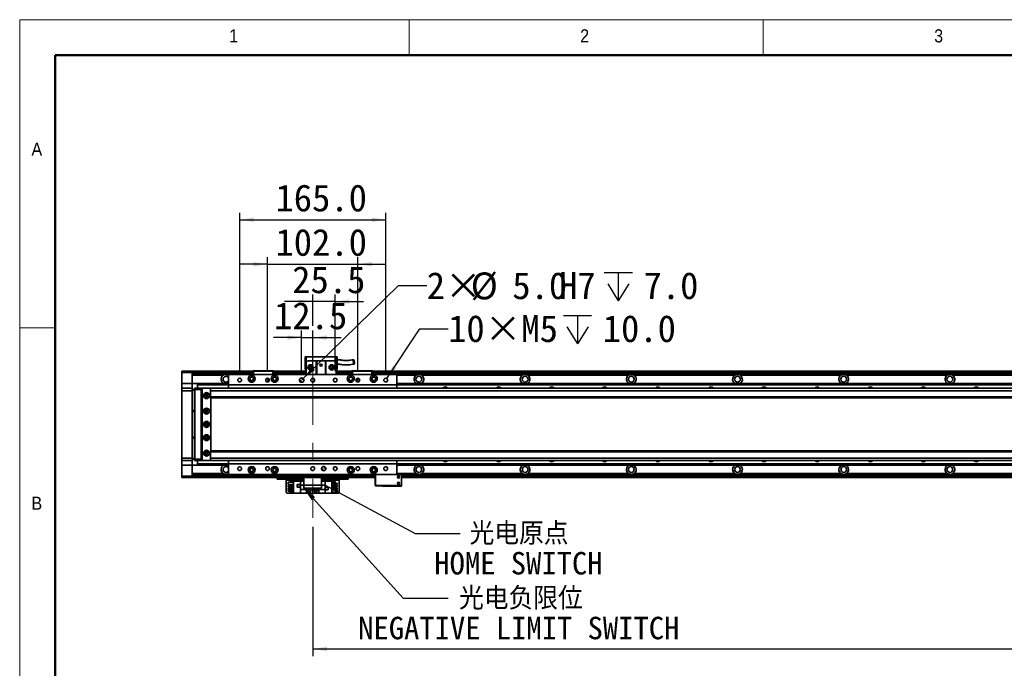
# Model space of a CAD drawing. Header units: millimetres. Extents: x 40 to 3320, y 40 to 2336.
# Tile 3 of 10: x 40 to 1153, y 1603 to 2336. Entities that reach past the tile are written whole.
import ezdxf

# ---------------------------------------------------------------- set-up
doc = ezdxf.new("R2010")
doc.units = ezdxf.units.MM
doc.header["$LTSCALE"] = 8
doc.linetypes.add('CENTERX2', pattern=[20.32, 12.7, -2.54, 2.54, -2.54])
doc.layers.add('黑色实线', color=7, linetype='Continuous')
doc.styles.add('SLDTEXTSTYLE1', font='Gothic.ttf', dxfattribs={"width": 0.913})
doc.styles.add('SLDTEXTSTYLE8', font='txt')
doc.styles.add('SLDTEXTSTYLE9', font='txt', dxfattribs={"bigfont": 'bigfont'})
doc.dimstyles.new('SLDDIMSTYLE0', dxfattribs={"dimtxt": 30.4, "dimasz": 16, "dimexe": 0, "dimexo": 0.0625, "dimgap": 7.6, "dimtad": 2, "dimdec": 1, "dimrnd": 1e-09, "dimzin": 4, "dimdsep": 46, "dimtxsty": 'SLDTEXTSTYLE8', "dimsah": 1, "dimcen": 0.09, "dimadec": 0, "dimazin": 1, "dimtfac": 1, "dimtdec": 1, "dimtmove": 0, "dimatfit": 0, "dimfxl": 0, "dimfrac": 2, "dimtolj": 1, "dimtzin": 12, "dimarcsym": 0})
doc.dimstyles.new('SLDDIMSTYLE1', dxfattribs={"dimtxt": 30.4, "dimasz": 16, "dimexe": 0, "dimexo": 0.0625, "dimgap": 7.6, "dimtad": 2, "dimdec": 1, "dimrnd": 1e-09, "dimzin": 12, "dimdsep": 46, "dimtxsty": 'SLDTEXTSTYLE8', "dimsah": 1, "dimcen": 0.09, "dimadec": 0, "dimazin": 3, "dimtfac": 1, "dimtdec": 1, "dimtmove": 0, "dimatfit": 0, "dimfxl": 0, "dimfrac": 2, "dimtolj": 1, "dimtzin": 12, "dimarcsym": 0})
doc.dimstyles.new('SLDDIMSTYLE3', dxfattribs={"dimtxt": 0.18, "dimasz": 16, "dimexe": 0, "dimexo": 0.0625, "dimgap": 0, "dimtad": 0, "dimtih": 1, "dimtoh": 1, "dimdec": 0, "dimrnd": 1e-09, "dimzin": 0, "dimdsep": 46, "dimtxsty": 'Standard', "dimsah": 1, "dimcen": 0.09, "dimadec": 0, "dimazin": 0, "dimtfac": 16, "dimtdec": 0, "dimtofl": 0, "dimtmove": 0, "dimatfit": 3, "dimfxl": 0, "dimfrac": 2, "dimtolj": 1, "dimtzin": 0, "dimarcsym": 0})
doc.dimstyles.new('SLDDIMSTYLE4', dxfattribs={"dimtxt": 30.4, "dimasz": 16, "dimexe": 0, "dimexo": 0.0625, "dimgap": 7.6, "dimtad": 0, "dimtih": 1, "dimtoh": 1, "dimdec": 1, "dimrnd": 1e-09, "dimzin": 4, "dimdsep": 46, "dimtxsty": 'SLDTEXTSTYLE8', "dimsah": 1, "dimcen": 0, "dimadec": 0, "dimazin": 1, "dimtfac": 1, "dimtdec": 1, "dimtofl": 0, "dimtmove": 0, "dimatfit": 3, "dimfxl": 0, "dimfrac": 2, "dimtolj": 1, "dimtzin": 12, "dimarcsym": 0})
doc.dimstyles.new('SLDDIMSTYLE5', dxfattribs={"dimtxt": 30.4, "dimasz": 16, "dimexe": 0, "dimexo": 0.0625, "dimgap": 7.6, "dimtad": 0, "dimtih": 1, "dimtoh": 1, "dimdec": 1, "dimrnd": 1e-09, "dimzin": 12, "dimdsep": 46, "dimtxsty": 'SLDTEXTSTYLE8', "dimsah": 1, "dimcen": 0, "dimadec": 0, "dimazin": 3, "dimtfac": 1, "dimtdec": 1, "dimtofl": 0, "dimtmove": 0, "dimatfit": 3, "dimfxl": 0, "dimfrac": 2, "dimtolj": 1, "dimtzin": 12, "dimarcsym": 0})
doc.dimstyles.new('SLDDIMSTYLE6', dxfattribs={"dimtxt": 30.4, "dimasz": 16, "dimexe": 0, "dimexo": 0.0625, "dimgap": 7.6, "dimtad": 2, "dimdec": 1, "dimrnd": 1e-09, "dimzin": 4, "dimdsep": 46, "dimtxsty": 'SLDTEXTSTYLE8', "dimsah": 1, "dimcen": 0.09, "dimadec": 0, "dimazin": 1, "dimtfac": 1, "dimtdec": 1, "dimtofl": 0, "dimtmove": 0, "dimatfit": 3, "dimfxl": 0, "dimfrac": 2, "dimtolj": 1, "dimtzin": 12, "dimarcsym": 0})

# ---------------------------------------------------------------- blocks, each defined once
blk = doc.blocks.new('_D_7')
at = {"layer": '黑色实线'}
for p, q in [((358.6, 1939), (358.6, 1984.9)), ((371.1, 1939), (371.1, 1984.9)), ((358.6, 1976.9), (326.6, 1976.9)), ((358.6, 1976.9), (371.1, 1976.9)), ((371.1, 1976.9), (403.1, 1976.9))]:
    blk.add_line(p, q, dxfattribs=at)
for points in [[(358.6, 1976.9), (342.6, 1979.3), (342.6, 1974.5)], [(371.1, 1976.9), (387.1, 1974.5), (387.1, 1979.3)]]:
    blk.add_solid(points, dxfattribs=at)
at = {"layer": '黑色实线', "insert": (327.4, 2016.8), "char_height": 30.4, "attachment_point": 1, "style": 'SLDTEXTSTYLE8'}
blk.add_mtext('12.5', dxfattribs=at)
blk = doc.blocks.new('_D_8')
at = {"layer": '黑色实线'}
for p, q in [((371.1, 1990), (371.1, 2025.6)), ((396.6, 1939), (396.6, 2025.6)), ((371.1, 2017.6), (339.1, 2017.6)), ((396.6, 2017.6), (371.1, 2017.6)), ((396.6, 2017.6), (428.6, 2017.6))]:
    blk.add_line(p, q, dxfattribs=at)
for points in [[(371.1, 2017.6), (355.1, 2020), (355.1, 2015.2)], [(396.6, 2017.6), (412.6, 2015.2), (412.6, 2020)]]:
    blk.add_solid(points, dxfattribs=at)
at = {"layer": '黑色实线', "insert": (347.9, 2057.5), "char_height": 30.4, "attachment_point": 1, "style": 'SLDTEXTSTYLE8'}
blk.add_mtext('25.5', dxfattribs=at)
blk = doc.blocks.new('_D_9')
at = {"layer": '黑色实线'}
for p, q in [((320.1, 2059.8), (288.1, 2059.8)), ((320.1, 1939), (320.1, 2067.8)), ((320.1, 2059.8), (422.1, 2059.8)), ((422.1, 1939), (422.1, 2067.8)), ((422.1, 2059.8), (454.1, 2059.8))]:
    blk.add_line(p, q, dxfattribs=at)
for points in [[(320.1, 2059.8), (304.1, 2062.2), (304.1, 2057.4)], [(422.1, 2059.8), (438.1, 2057.4), (438.1, 2062.2)]]:
    blk.add_solid(points, dxfattribs=at)
at = {"layer": '黑色实线', "insert": (329, 2099.7), "char_height": 30.4, "attachment_point": 1, "style": 'SLDTEXTSTYLE8'}
blk.add_mtext('102.0', dxfattribs=at)
blk = doc.blocks.new('_D_10')
at = {"layer": '黑色实线'}
for p, q in [((288.6, 1939), (288.6, 2118)), ((453.6, 1939), (453.6, 2118)), ((288.6, 2110), (453.6, 2110))]:
    blk.add_line(p, q, dxfattribs=at)
for points in [[(288.6, 2110), (304.6, 2107.6), (304.6, 2112.4)], [(453.6, 2110), (437.6, 2112.4), (437.6, 2107.6)]]:
    blk.add_solid(points, dxfattribs=at)
at = {"layer": '黑色实线', "insert": (329, 2149.9), "char_height": 30.4, "attachment_point": 1, "style": 'SLDTEXTSTYLE8'}
blk.add_mtext('165.0', dxfattribs=at)
blk = doc.blocks.new('SW_SYMBOL_HOLE_DEPTH')
at = {"layer": '黑色实线', "color": 0}
for p, q in [((0, 7000), (6400, 7000)), ((3200, 7000), (3200, 600)), ((800, 4440), (3200, 600)), ((5600, 4440), (3200, 600))]:
    blk.add_line(p, q, dxfattribs=at)
blk = doc.blocks.new('_D_16')
at = {"layer": '黑色实线'}
for p, q in [((360.4, 1930.6), (467.9, 2035.6)), ((467.9, 2035.6), (499.9, 2035.6))]:
    blk.add_line(p, q, dxfattribs=at)
blk.add_solid([(360.4, 1930.6), (373.5, 1940.1), (370.1, 1943.5)], dxfattribs=at)
at = {"layer": '黑色实线', "xscale": 0.004985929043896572, "yscale": 0.004985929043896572, "zscale": 0.004985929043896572}
blk.add_blockref('SW_SYMBOL_HOLE_DEPTH', (700.4, 2015.4), dxfattribs=at)
at = {"layer": '黑色实线', "char_height": 30.4, "attachment_point": 1, "style": 'SLDTEXTSTYLE8'}
for s, insert in [('2×', (499.9, 2050.8)), ('%%c', (549.6, 2050.5)), ('5.0', (596.6, 2050.8)), ('H7', (649.5, 2050.8)), ('7.0', (744.9, 2050.8))]:
    blk.add_mtext(s, dxfattribs=dict(at, insert=insert))
blk = doc.blocks.new('_D_17')
at = {"layer": '黑色实线'}
for p, q in [((454.7, 1930.6), (492.1, 1986.9)), ((492.1, 1986.9), (524.1, 1986.9))]:
    blk.add_line(p, q, dxfattribs=at)
blk.add_solid([(454.7, 1930.6), (465.6, 1942.6), (461.6, 1945.3)], dxfattribs=at)
at = {"layer": '黑色实线', "xscale": 0.004985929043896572, "yscale": 0.004985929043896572, "zscale": 0.004985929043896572}
blk.add_blockref('SW_SYMBOL_HOLE_DEPTH', (654.3, 1966.8), dxfattribs=at)
at = {"layer": '黑色实线', "char_height": 30.4, "attachment_point": 1, "style": 'SLDTEXTSTYLE8'}
for s, insert in [('10×M5', (524.1, 2002.3)), ('10.0', (698.8, 2002.3))]:
    blk.add_mtext(s, dxfattribs=dict(at, insert=insert))
blk = doc.blocks.new('_D_19')
at = {"layer": '黑色实线'}
for p, q in [((371.1, 1763), (371.1, 1617.1)), ((2291.1, 1730.6), (2291.1, 1617.1)), ((371.1, 1625.1), (2291.1, 1625.1))]:
    blk.add_line(p, q, dxfattribs=at)
for points in [[(371.1, 1625.1), (387.1, 1622.7), (387.1, 1627.5)], [(2291.1, 1625.1), (2275.1, 1627.5), (2275.1, 1622.7)]]:
    blk.add_solid(points, dxfattribs=at)
at = {"layer": '黑色实线', "insert": (1259.3, 1664.9), "char_height": 30.4, "attachment_point": 1, "style": 'SLDTEXTSTYLE8'}
blk.add_mtext('1920.0', dxfattribs=at)
blk = doc.blocks.new('SW_NOTE_7')
at = {"layer": '黑色实线', "color": 0, "char_height": 25.4, "attachment_point": 2}
for s, insert, style in [('光电原点', (66.5, 12.7), 'SLDTEXTSTYLE9'), ('HOME SWITCH', (65.8, -20.9), 'SLDTEXTSTYLE8')]:
    blk.add_mtext(s, dxfattribs=dict(at, insert=insert, style=style))
blk = doc.blocks.new('SW_NOTE_8')
at = {"layer": '黑色实线', "color": 0, "char_height": 25.4, "attachment_point": 2}
for s, insert, style in [('光电负限位', (82.3, 12.5), 'SLDTEXTSTYLE9'), ('NEGATIVE LIMIT SWITCH', (79.9, -21), 'SLDTEXTSTYLE8')]:
    blk.add_mtext(s, dxfattribs=dict(at, insert=insert, style=style))
blk = doc.blocks.new('SW_DOWELSYMBOL_0')
at = {"linetype": 'Continuous', "lineweight": 18}
h = blk.add_hatch(color=0, dxfattribs=at)
edge = h.paths.add_edge_path(flags=0)
edge.add_arc((0, 0), 2.5, 180, 270)
edge.add_line((0, -2.5), (0, 0))
edge.add_line((0, 0), (-2.5, 0))
h = blk.add_hatch(color=0, dxfattribs=at)
edge = h.paths.add_edge_path(flags=0)
edge.add_arc((0, 0), 2.5, 0, 90)
edge.add_line((0, 2.5), (0, 0))
edge.add_line((0, 0), (2.5, 0))
at = {"layer": '黑色实线', "color": 0}
blk.add_circle((0, 0), 2.5, dxfattribs=at)
blk = doc.blocks.new('SW_DOWELSYMBOL_1')
at = {"linetype": 'Continuous', "lineweight": 18}
h = blk.add_hatch(color=0, dxfattribs=at)
edge = h.paths.add_edge_path(flags=0)
edge.add_arc((0, 0), 2.5, 180, 270)
edge.add_line((0, -2.5), (0, 0))
edge.add_line((0, 0), (-2.5, 0))
h = blk.add_hatch(color=0, dxfattribs=at)
edge = h.paths.add_edge_path(flags=0)
edge.add_arc((0, 0), 2.5, 0, 90)
edge.add_line((0, 2.5), (0, 0))
edge.add_line((0, 0), (2.5, 0))
at = {"layer": '黑色实线', "color": 0}
blk.add_circle((0, 0), 2.5, dxfattribs=at)

msp = doc.modelspace()

# ---------------------------------------------------------------- linework, layer by layer
at = {"color": 7, "linetype": 'Continuous', "lineweight": 18}
for p, q in [((3320, 2336), (40, 2336)), ((40, 2336), (40, 40)), ((480, 2296), (480, 2336)), ((880, 2336), (880, 2296)), ((80, 2296), (3280, 2296)), ((80, 2296), (80, 80)), ((80, 1988), (40, 1988))]:
    msp.add_line(p, q, dxfattribs=at)
at = {"color": 7, "linetype": 'Continuous', "lineweight": 50}
for p, q in [((3280, 2296), (80, 2296)), ((80, 2296), (80, 80))]:
    msp.add_line(p, q, dxfattribs=at)
at = {"color": 7, "linetype": 'Continuous', "lineweight": 35}
for p, q in [((362.57, 1955.16), (363.57, 1955.16)), ((362.57, 1955.16), (362.57, 1940.76)), ((363.57, 1948.76), (363.57, 1955.16)), ((363.57, 1955.16), (397.57, 1955.16)), ((365.57, 1950.76), (363.57, 1948.76)), ((363.57, 1948.76), (363.57, 1935.36)), ((365.57, 1950.76), (375.07, 1950.76)), ((375.07, 1935.36), (375.07, 1950.76)), ((375.07, 1950.76), (375.57, 1950.76)), ((375.57, 1950.76), (375.57, 1935.36)), ((385.57, 1950.76), (375.57, 1950.76)), ((385.57, 1935.36), (385.57, 1950.76)), ((385.57, 1950.76), (386.07, 1950.76)), ((386.07, 1950.76), (395.57, 1950.76)), ((386.07, 1950.76), (386.07, 1935.36)), ((397.57, 1948.76), (395.57, 1950.76)), ((397.57, 1955.16), (398.57, 1955.16)), ((397.57, 1955.16), (397.57, 1948.76)), ((397.57, 1948.76), (397.57, 1935.36)), ((398.57, 1940.76), (398.57, 1955.16)), ((223.07, 1938.56), (223.37, 1938.86)), ((223.07, 1937.36), (223.07, 1938.56)), ((223.07, 1937.36), (223.37, 1937.36)), ((223.07, 1924.86), (223.07, 1937.36)), ((223.37, 1938.86), (223.37, 1937.36)), ((223.37, 1938.86), (234.77, 1938.86)), ((234.77, 1937.36), (223.37, 1937.36)), ((223.37, 1937.36), (223.37, 1924.86)), ((234.77, 1937.36), (234.77, 1938.86)), ((234.77, 1938.86), (235.07, 1938.56)), ((234.77, 1937.36), (235.07, 1937.36)), ((234.77, 1924.86), (234.77, 1937.36)), ((303.07, 1938.86), (235.07, 1938.86)), ((235.07, 1938.86), (235.07, 1938.56)), ((235.07, 1938.56), (235.07, 1937.36)), ((303.07, 1938.36), (235.07, 1938.36)), ((235.07, 1937.36), (235.07, 1924.86)), ((303.07, 1936.35), (235.07, 1936.35)), ((303.07, 1939.06), (303.37, 1939.36)), ((303.07, 1935.36), (303.07, 1939.06)), ((304.07, 1939.06), (303.07, 1939.06)), ((303.37, 1939.36), (304.19, 1939.36)), ((304.07, 1939.06), (304.19, 1939.36)), ((326.07, 1939.06), (304.07, 1939.06)), ((304.07, 1939.06), (304.07, 1935.36)), ((304.19, 1939.36), (325.94, 1939.36)), ((325.94, 1939.36), (326.77, 1939.36)), ((326.07, 1939.06), (325.94, 1939.36)), ((327.07, 1939.06), (326.07, 1939.06)), ((326.07, 1935.36), (326.07, 1939.06)), ((326.77, 1939.36), (327.07, 1939.06)), ((327.07, 1939.06), (327.07, 1935.36)), ((363.57, 1938.86), (327.07, 1938.86)), ((327.07, 1938.66), (363.57, 1938.66)), ((327.07, 1938.46), (363.57, 1938.46)), ((363.57, 1938.36), (327.07, 1938.36)), ((363.57, 1936.35), (327.07, 1936.35)), ((362.57, 1940.76), (363.57, 1940.76)), ((397.57, 1940.76), (398.57, 1940.76)), ((415.07, 1938.86), (397.57, 1938.86)), ((397.57, 1938.66), (415.07, 1938.66)), ((397.57, 1938.46), (415.07, 1938.46)), ((415.07, 1938.36), (397.57, 1938.36)), ((415.07, 1936.35), (397.57, 1936.35)), ((415.07, 1939.06), (415.37, 1939.36)), ((415.07, 1935.36), (415.07, 1939.06)), ((416.07, 1939.06), (415.07, 1939.06)), ((415.37, 1939.36), (416.19, 1939.36)), ((416.07, 1939.06), (416.19, 1939.36)), ((438.07, 1939.06), (416.07, 1939.06)), ((416.07, 1939.06), (416.07, 1935.36)), ((416.19, 1939.36), (437.94, 1939.36)), ((438.07, 1939.06), (437.94, 1939.36)), ((437.94, 1939.36), (438.77, 1939.36)), ((438.07, 1935.36), (438.07, 1939.06)), ((439.07, 1939.06), (438.07, 1939.06)), ((438.77, 1939.36), (439.07, 1939.06)), ((439.07, 1939.06), (439.07, 1935.36)), ((2223.07, 1938.86), (439.07, 1938.86)), ((439.07, 1938.66), (2223.07, 1938.66)), ((439.07, 1938.46), (2223.07, 1938.46)), ((2223.07, 1938.36), (439.07, 1938.36)), ((2223.07, 1936.35), (439.07, 1936.35)), ((223.07, 1924.86), (223.37, 1924.86)), ((223.07, 1919.56), (223.07, 1924.86)), ((223.37, 1924.86), (223.37, 1919.86)), ((234.77, 1924.86), (223.37, 1924.86)), ((234.77, 1919.86), (234.77, 1924.86)), ((234.77, 1924.86), (235.07, 1924.86)), ((269.9, 1934.35), (235.07, 1934.35)), ((235.07, 1924.86), (235.07, 1919.56)), ((241.07, 1924.85), (235.07, 1924.85)), ((241.07, 1924.85), (276.07, 1924.85)), ((241.07, 1924.85), (241.07, 1924.56)), ((275.35, 1924.85), (276.07, 1925.25)), ((276.07, 1935.36), (276.07, 1923.36)), ((466.07, 1935.36), (276.07, 1935.36)), ((466.07, 1935.36), (466.07, 1923.36)), ((466.07, 1924.85), (2196.07, 1924.85)), ((607.9, 1934.35), (494.24, 1934.35)), ((727.9, 1934.35), (614.24, 1934.35)), ((847.9, 1934.35), (734.24, 1934.35)), ((967.9, 1934.35), (854.24, 1934.35)), ((1087.9, 1934.35), (974.24, 1934.35)), ((1207.9, 1934.35), (1094.24, 1934.35)), ((223.37, 1919.86), (223.07, 1919.56)), ((223.07, 1916.86), (223.07, 1919.56)), ((223.37, 1916.86), (223.07, 1916.86)), ((223.07, 1840.86), (223.07, 1916.86)), ((223.37, 1919.86), (223.37, 1916.86)), ((223.37, 1919.86), (234.77, 1919.86)), ((223.37, 1916.86), (223.37, 1840.86)), ((234.77, 1916.86), (223.37, 1916.86)), ((234.77, 1916.86), (234.77, 1919.86)), ((234.77, 1919.86), (235.07, 1919.56)), ((234.77, 1916.86), (235.07, 1916.86)), ((234.77, 1840.86), (234.77, 1916.86)), ((235.07, 1919.56), (235.07, 1916.86)), ((235.07, 1918.36), (237.57, 1918.36)), ((237.57, 1917.36), (235.07, 1917.36)), ((235.07, 1916.86), (235.07, 1840.86)), ((237.57, 1919.56), (237.87, 1919.86)), ((237.57, 1918.36), (237.57, 1919.56)), ((237.57, 1918.36), (237.87, 1918.36)), ((237.57, 1839.36), (237.57, 1918.36)), ((237.87, 1919.86), (237.87, 1918.36)), ((237.87, 1919.86), (245.07, 1919.86)), ((237.87, 1918.36), (237.87, 1839.36)), ((245.07, 1918.36), (237.87, 1918.36)), ((241.07, 1924.56), (276.07, 1924.56)), ((241.07, 1924.56), (241.07, 1923.66)), ((241.07, 1923.66), (276.07, 1923.66)), ((241.07, 1923.66), (241.07, 1923.37)), ((241.07, 1923.37), (276.07, 1923.37)), ((241.07, 1923.37), (241.07, 1919.86)), ((245.07, 1919.86), (245.07, 1918.36)), ((245.07, 1919.86), (246.57, 1919.86)), ((246.27, 1919.56), (245.07, 1919.56)), ((245.07, 1918.36), (245.07, 1839.36)), ((246.07, 1917.86), (245.57, 1917.86)), ((245.57, 1917.86), (245.57, 1839.86)), ((246.57, 1919.86), (246.07, 1919.36)), ((246.07, 1919.36), (246.07, 1838.36)), ((255.57, 1919.86), (246.57, 1919.86)), ((256.07, 1919.36), (255.57, 1919.86)), ((2406.57, 1919.86), (255.57, 1919.86)), ((255.57, 1919.22), (255.57, 1916.86)), ((2406.57, 1916.86), (255.57, 1916.86)), ((255.57, 1916.86), (255.57, 1909.86)), ((256.07, 1919.22), (256.07, 1919.36)), ((466.07, 1923.36), (276.07, 1923.36)), ((276.07, 1923.36), (276.07, 1919.86)), ((466.07, 1924.56), (2196.07, 1924.56)), ((466.07, 1923.66), (2196.07, 1923.66)), ((466.07, 1923.37), (2196.07, 1923.37)), ((466.07, 1923.36), (466.07, 1919.86)), ((252.21, 1911.86), (249.92, 1911.86)), ((2406.57, 1909.86), (255.57, 1909.86)), ((255.57, 1909.86), (255.57, 1908.86)), ((255.57, 1908.86), (2406.57, 1908.86)), ((256.07, 1848.86), (256.07, 1908.86)), ((235.07, 1894.36), (237.57, 1894.36)), ((237.57, 1893.36), (235.07, 1893.36)), ((235.07, 1864.36), (237.57, 1864.36)), ((237.57, 1863.36), (235.07, 1863.36)), ((2406.57, 1848.86), (255.57, 1848.86)), ((255.57, 1848.86), (255.57, 1847.86)), ((2406.57, 1847.86), (255.57, 1847.86)), ((255.57, 1847.86), (255.57, 1840.86)), ((223.37, 1840.86), (223.07, 1840.86)), ((223.07, 1838.16), (223.07, 1840.86)), ((223.37, 1837.86), (223.07, 1838.16)), ((223.07, 1832.86), (223.07, 1838.16)), ((223.37, 1840.86), (234.77, 1840.86)), ((223.37, 1840.86), (223.37, 1837.86)), ((234.77, 1837.86), (223.37, 1837.86)), ((223.37, 1837.86), (223.37, 1832.86)), ((234.77, 1840.86), (235.07, 1840.86)), ((234.77, 1837.86), (234.77, 1840.86)), ((234.77, 1837.86), (235.07, 1838.16)), ((234.77, 1832.86), (234.77, 1837.86)), ((235.07, 1840.86), (235.07, 1838.16)), ((235.07, 1840.36), (237.57, 1840.36)), ((237.57, 1839.36), (235.07, 1839.36)), ((235.07, 1838.16), (235.07, 1832.86)), ((237.57, 1839.36), (237.87, 1839.36)), ((237.57, 1838.16), (237.57, 1839.36)), ((237.57, 1838.16), (237.87, 1837.86)), ((237.87, 1839.36), (245.07, 1839.36)), ((237.87, 1839.36), (237.87, 1837.86)), ((245.07, 1837.86), (237.87, 1837.86)), ((241.07, 1837.86), (241.07, 1834.35)), ((245.07, 1839.36), (245.07, 1837.86)), ((245.07, 1838.16), (246.27, 1838.16)), ((246.57, 1837.86), (245.07, 1837.86)), ((245.57, 1839.86), (246.07, 1839.86)), ((246.07, 1838.36), (246.57, 1837.86)), ((246.57, 1837.86), (255.57, 1837.86)), ((249.92, 1845.86), (252.21, 1845.86)), ((2406.57, 1840.86), (255.57, 1840.86)), ((255.57, 1840.86), (255.57, 1838.49)), ((255.57, 1837.86), (256.07, 1838.36)), ((2406.57, 1837.86), (255.57, 1837.86)), ((256.07, 1838.36), (256.07, 1838.49)), ((276.07, 1837.86), (276.07, 1834.36)), ((466.07, 1837.86), (466.07, 1834.36)), ((223.37, 1832.86), (223.07, 1832.86)), ((223.07, 1820.36), (223.07, 1832.86)), ((234.77, 1832.86), (223.37, 1832.86)), ((223.37, 1832.86), (223.37, 1820.36)), ((235.07, 1832.86), (234.77, 1832.86)), ((234.77, 1820.36), (234.77, 1832.86)), ((235.07, 1832.86), (235.07, 1820.36)), ((241.07, 1832.86), (235.07, 1832.86)), ((241.07, 1834.35), (276.07, 1834.35)), ((241.07, 1834.35), (241.07, 1834.05)), ((241.07, 1834.05), (276.07, 1834.05)), ((241.07, 1834.05), (241.07, 1833.15)), ((241.07, 1833.15), (276.07, 1833.15)), ((241.07, 1833.15), (241.07, 1832.86)), ((241.07, 1832.86), (276.07, 1832.86)), ((275.35, 1832.86), (276.07, 1832.47)), ((466.07, 1834.36), (276.07, 1834.36)), ((276.07, 1834.36), (276.07, 1822.36)), ((466.07, 1834.36), (466.07, 1822.36)), ((466.07, 1834.35), (2196.07, 1834.35)), ((466.07, 1834.05), (2196.07, 1834.05)), ((466.07, 1833.15), (2196.07, 1833.15)), ((466.07, 1832.86), (2196.07, 1832.86)), ((223.37, 1820.36), (223.07, 1820.36)), ((223.07, 1819.16), (223.07, 1820.36)), ((223.37, 1818.86), (223.07, 1819.16)), ((223.37, 1820.36), (234.77, 1820.36)), ((223.37, 1820.36), (223.37, 1818.86)), ((234.77, 1818.86), (223.37, 1818.86)), ((235.07, 1820.36), (234.77, 1820.36)), ((234.77, 1818.86), (234.77, 1820.36)), ((235.07, 1819.16), (234.77, 1818.86)), ((269.9, 1823.36), (235.07, 1823.36)), ((361.07, 1821.36), (235.07, 1821.36)), ((235.07, 1820.36), (235.07, 1819.16)), ((235.07, 1819.16), (235.07, 1818.86)), ((361.07, 1818.86), (235.07, 1818.86)), ((466.07, 1822.36), (276.07, 1822.36)), ((331.07, 1816.86), (331.07, 1818.86)), ((332.07, 1816.86), (331.07, 1816.86)), ((332.07, 1818.86), (332.07, 1816.86)), ((361.07, 1816.86), (332.07, 1816.86)), ((341.07, 1816.86), (341.07, 1815.86)), ((341.07, 1802.06), (341.07, 1815.86)), ((345.77, 1813.42), (345.77, 1814.36)), ((345.77, 1814.36), (349.57, 1814.36)), ((349.57, 1801.06), (349.57, 1814.66)), ((349.57, 1814.66), (357.12, 1814.66)), ((357.12, 1814.66), (357.12, 1810.36)), ((361.07, 1814.66), (357.12, 1814.66)), ((361.07, 1820.36), (361.07, 1822.36)), ((362.07, 1820.36), (361.07, 1820.36)), ((361.07, 1818.86), (361.07, 1820.36)), ((381.07, 1818.86), (361.07, 1818.86)), ((361.07, 1818.86), (361.07, 1810.36)), ((362.07, 1822.36), (362.07, 1820.36)), ((380.07, 1820.36), (362.07, 1820.36)), ((380.07, 1820.36), (380.07, 1822.36)), ((381.07, 1820.36), (380.07, 1820.36)), ((381.07, 1822.36), (381.07, 1820.36)), ((441.57, 1821.36), (381.07, 1821.36)), ((381.07, 1820.36), (381.07, 1818.86)), ((381.07, 1818.86), (381.07, 1810.36)), ((441.57, 1818.86), (381.07, 1818.86)), ((410.07, 1816.86), (381.07, 1816.86)), ((385.02, 1814.66), (381.07, 1814.66)), ((385.02, 1810.36), (385.02, 1814.66)), ((392.57, 1814.66), (385.02, 1814.66)), ((392.57, 1814.66), (392.57, 1801.06)), ((396.37, 1814.36), (392.57, 1814.36)), ((396.37, 1814.36), (396.37, 1812.42)), ((401.07, 1815.86), (401.07, 1816.86)), ((401.07, 1815.86), (401.07, 1802.06)), ((410.07, 1816.86), (410.07, 1818.86)), ((411.07, 1816.86), (410.07, 1816.86)), ((411.07, 1818.86), (411.07, 1816.86)), ((441.87, 1822.36), (441.57, 1822.06)), ((441.57, 1809.66), (441.57, 1822.06)), ((441.87, 1822.06), (441.57, 1822.06)), ((441.87, 1822.06), (441.99, 1822.36)), ((441.87, 1822.06), (441.87, 1809.66)), ((471.27, 1822.06), (441.87, 1822.06)), ((466.07, 1822.66), (471.57, 1822.66)), ((466.07, 1822.36), (471.14, 1822.36)), ((469.21, 1818.86), (466.92, 1818.86)), ((471.27, 1822.06), (471.14, 1822.36)), ((471.14, 1822.36), (471.27, 1822.36)), ((471.57, 1822.06), (471.27, 1822.36)), ((471.27, 1809.66), (471.27, 1822.06)), ((471.57, 1822.06), (471.27, 1822.06)), ((471.57, 1822.06), (471.57, 1822.66)), ((471.57, 1822.06), (471.57, 1809.66)), ((2192.57, 1821.36), (471.57, 1821.36)), ((2192.57, 1818.86), (471.57, 1818.86)), ((607.9, 1823.36), (494.24, 1823.36)), ((727.9, 1823.36), (614.24, 1823.36)), ((847.9, 1823.36), (734.24, 1823.36)), ((967.9, 1823.36), (854.24, 1823.36)), ((1087.9, 1823.36), (974.24, 1823.36)), ((1207.9, 1823.36), (1094.24, 1823.36)), ((343.37, 1810.92), (343.37, 1813.42)), ((343.37, 1813.42), (349.57, 1813.42)), ((343.37, 1810.92), (349.57, 1810.92)), ((343.37, 1809.88), (349.57, 1809.88)), ((343.37, 1808.38), (343.37, 1809.88)), ((343.37, 1808.38), (349.57, 1808.38)), ((343.37, 1807.34), (349.57, 1807.34)), ((343.37, 1805.84), (343.37, 1807.34)), ((343.37, 1805.84), (349.57, 1805.84)), ((343.37, 1803.3), (343.37, 1804.8)), ((343.37, 1804.8), (349.57, 1804.8)), ((343.37, 1803.3), (349.57, 1803.3)), ((345.77, 1809.88), (345.77, 1810.92)), ((345.77, 1807.34), (345.77, 1808.38)), ((345.77, 1804.8), (345.77, 1805.84)), ((345.77, 1801.36), (345.77, 1803.3)), ((356.87, 1810.96), (353.67, 1810.96)), ((353.67, 1810.96), (353.67, 1807.76)), ((353.67, 1807.76), (356.87, 1807.76)), ((356.77, 1810.86), (353.77, 1810.86)), ((353.77, 1810.86), (353.77, 1807.86)), ((353.77, 1807.86), (356.77, 1807.86)), ((356.77, 1807.86), (356.77, 1810.86)), ((356.87, 1807.76), (356.87, 1810.96)), ((361.07, 1810.36), (357.12, 1810.36)), ((357.12, 1805.36), (357.12, 1810.36)), ((357.12, 1805.36), (364.07, 1805.36)), ((357.12, 1805.36), (357.12, 1801.06)), ((361.07, 1810.36), (381.07, 1810.36)), ((361.07, 1806.86), (361.07, 1810.36)), ((381.07, 1806.86), (361.07, 1806.86)), ((364.07, 1806.86), (364.07, 1805.36)), ((364.07, 1801.06), (364.07, 1805.36)), ((371.07, 1801.06), (371.07, 1806.86)), ((378.07, 1805.36), (378.07, 1806.86)), ((378.07, 1805.36), (385.02, 1805.36)), ((378.07, 1805.36), (378.07, 1801.06)), ((385.02, 1810.36), (381.07, 1810.36)), ((381.07, 1810.36), (381.07, 1806.86)), ((385.02, 1810.36), (385.02, 1805.36)), ((385.02, 1801.06), (385.02, 1805.36)), ((388.47, 1807.96), (385.27, 1807.96)), ((385.27, 1807.96), (385.27, 1804.76)), ((385.27, 1804.76), (388.47, 1804.76)), ((388.37, 1807.86), (385.37, 1807.86)), ((385.37, 1807.86), (385.37, 1804.86)), ((385.37, 1804.86), (388.37, 1804.86)), ((388.37, 1804.86), (388.37, 1807.86)), ((388.47, 1804.76), (388.47, 1807.96)), ((398.77, 1812.42), (392.57, 1812.42)), ((398.77, 1810.92), (392.57, 1810.92)), ((398.77, 1809.88), (392.57, 1809.88)), ((398.77, 1808.38), (392.57, 1808.38)), ((398.77, 1807.34), (392.57, 1807.34)), ((398.77, 1805.84), (392.57, 1805.84)), ((398.77, 1804.8), (392.57, 1804.8)), ((396.37, 1810.92), (396.37, 1809.88)), ((396.37, 1808.38), (396.37, 1807.34)), ((396.37, 1805.84), (396.37, 1804.8)), ((398.77, 1812.42), (398.77, 1810.92)), ((398.77, 1809.88), (398.77, 1808.38)), ((398.77, 1807.34), (398.77, 1805.84)), ((398.77, 1804.8), (398.77, 1802.3)), ((441.57, 1809.66), (441.87, 1809.66)), ((441.87, 1809.36), (441.57, 1809.66)), ((441.87, 1809.66), (471.27, 1809.66)), ((441.87, 1809.66), (441.99, 1809.36)), ((441.99, 1809.36), (441.87, 1809.36)), ((471.14, 1809.36), (441.99, 1809.36)), ((450.07, 1809.06), (450.07, 1809.36)), ((450.07, 1809.06), (471.57, 1809.06)), ((471.27, 1809.66), (471.14, 1809.36)), ((471.27, 1809.36), (471.14, 1809.36)), ((471.27, 1809.66), (471.57, 1809.66)), ((471.57, 1809.66), (471.27, 1809.36)), ((471.57, 1809.06), (471.57, 1809.66)), ((341.07, 1802.06), (342.07, 1801.06)), ((349.57, 1801.06), (342.07, 1801.06)), ((345.77, 1801.36), (349.57, 1801.36)), ((349.57, 1801.06), (357.12, 1801.06)), ((357.12, 1801.06), (364.07, 1801.06)), ((371.07, 1801.06), (364.07, 1801.06)), ((371.07, 1801.06), (378.07, 1801.06)), ((378.07, 1801.06), (385.02, 1801.06)), ((392.57, 1801.06), (385.02, 1801.06)), ((398.77, 1802.3), (392.57, 1802.3)), ((396.37, 1801.36), (392.57, 1801.36)), ((400.07, 1801.06), (392.57, 1801.06)), ((396.37, 1802.3), (396.37, 1801.36)), ((400.07, 1801.06), (401.07, 1802.06))]:
    msp.add_line(p, q, dxfattribs=at)
at = {"color": 8, "linetype": 'Continuous', "lineweight": 35}
for p, q in [((303.07, 1937.86), (235.07, 1937.86)), ((363.57, 1937.86), (327.07, 1937.86)), ((415.07, 1937.86), (397.57, 1937.86)), ((2223.07, 1937.86), (439.07, 1937.86)), ((487.9, 1934.35), (466.07, 1934.35)), ((361.07, 1819.86), (235.07, 1819.86)), ((341.07, 1815.86), (361.07, 1815.86)), ((441.57, 1819.86), (381.07, 1819.86)), ((381.07, 1815.86), (401.07, 1815.86)), ((487.9, 1823.36), (466.07, 1823.36)), ((469.21, 1819.86), (466.92, 1819.86)), ((2192.57, 1819.86), (471.57, 1819.86))]:
    msp.add_line(p, q, dxfattribs=at)
at = {"color": 7, "linetype": 'Continuous', "lineweight": 35, "flags": 128}
msp.add_lwpolyline([(277.71, 1935.28), (277.71, 1935.6), (277.62, 1935.96), (277.4, 1936.2), (277.09, 1936.3), (276.67, 1936.34), (276.16, 1936.35), (275.61, 1936.35), (275.12, 1936.31), (274.74, 1936.2), (274.53, 1935.99), (274.44, 1935.69), (274.42, 1935.27), (274.42, 1935.19), (274.42, 1935.19)], dxfattribs=at)
at = {"color": 7, "linetype": 'Continuous', "lineweight": 35}
for centre, radius in [((380.57, 1945.76), 1.25), ((368.57, 1943.26), 3), ((368.57, 1943.26), 1.7), ((368.57, 1943.26), 1.6), ((392.57, 1943.26), 3), ((392.57, 1943.26), 1.7), ((392.57, 1943.26), 1.6), ((288.57, 1928.86), 2.1), ((302.07, 1930.36), 4), ((302.07, 1930.36), 2.25), ((302.07, 1930.36), 2), ((320.07, 1928.86), 2.1), ((328.07, 1930.36), 4), ((328.07, 1930.36), 2.25), ((328.07, 1930.36), 2), ((358.57, 1928.86), 2.5), ((371.07, 1928.86), 2.1), ((396.57, 1928.86), 2.1), ((414.07, 1930.36), 4), ((414.07, 1930.36), 2.25), ((414.07, 1930.36), 2), ((422.07, 1928.86), 2.1), ((440.07, 1930.36), 4), ((440.07, 1930.36), 2.25), ((440.07, 1930.36), 2), ((453.57, 1928.86), 2.1), ((491.07, 1929.86), 3.3), ((611.07, 1929.86), 3.3), ((731.07, 1929.86), 3.3), ((851.07, 1929.86), 3.3), ((971.07, 1929.86), 3.3), ((1091.07, 1929.86), 3.3), ((251.07, 1911.36), 3.36), ((251.07, 1911.36), 1.7), ((251.07, 1911.36), 1.6), ((251.07, 1911.36), 1.25), ((251.07, 1893.86), 3.36), ((251.07, 1893.86), 1.7), ((251.07, 1893.86), 1.6), ((251.07, 1893.86), 1.25), ((251.07, 1878.86), 3.36), ((251.07, 1878.86), 1.7), ((251.07, 1878.86), 1.6), ((251.07, 1878.86), 1.25), ((251.07, 1863.86), 3.36), ((251.07, 1863.86), 1.7), ((251.07, 1863.86), 1.6), ((251.07, 1863.86), 1.25), ((251.07, 1846.36), 3.36), ((251.07, 1846.36), 1.7), ((251.07, 1846.36), 1.6), ((251.07, 1846.36), 1.25), ((288.57, 1828.86), 2.1), ((302.07, 1827.36), 4), ((302.07, 1827.36), 2.25), ((302.07, 1827.36), 2), ((320.07, 1828.86), 2.1), ((328.07, 1827.36), 4), ((328.07, 1827.36), 2.25), ((328.07, 1827.36), 2), ((371.07, 1828.86), 2.1), ((383.57, 1828.86), 2.5), ((396.57, 1828.86), 2.1), ((414.07, 1827.36), 4), ((414.07, 1827.36), 2.25), ((414.07, 1827.36), 2), ((422.07, 1828.86), 2.1), ((440.07, 1827.36), 4), ((440.07, 1827.36), 2.25), ((440.07, 1827.36), 2), ((453.57, 1828.86), 2.1), ((491.07, 1827.86), 3.3), ((611.07, 1827.86), 3.3), ((731.07, 1827.86), 3.3), ((851.07, 1827.86), 3.3), ((971.07, 1827.86), 3.3), ((1091.07, 1827.86), 3.3), ((468.07, 1819.36), 1.25), ((468.07, 1812.36), 1.25), ((367.57, 1804.36), 1.75), ((367.57, 1804.36), 1.25), ((374.57, 1804.36), 1.75), ((374.57, 1804.36), 1.25)]:
    msp.add_circle(centre, radius, dxfattribs=at)
for centre, radius, start, end in [((273.07, 1929.86), 5.5, 125.18979, 245.50882), ((273.07, 1929.86), 3.3, 24.61998, 335.38002), ((491.07, 1929.86), 5.5, 125.18979, 245.50882), ((491.07, 1929.86), 5.5, 294.49118, 54.81021), ((611.07, 1929.86), 5.5, 125.18979, 245.50882), ((611.07, 1929.86), 5.5, 294.49118, 54.81021), ((731.07, 1929.86), 5.5, 125.18979, 245.50882), ((731.07, 1929.86), 5.5, 294.49118, 54.81021), ((851.07, 1929.86), 5.5, 125.18979, 245.50882), ((851.07, 1929.86), 5.5, 294.49118, 54.81021), ((971.07, 1929.86), 5.5, 125.18979, 245.50882), ((971.07, 1929.86), 5.5, 294.49118, 54.81021), ((1091.07, 1929.86), 5.5, 125.18979, 245.50882), ((1091.07, 1929.86), 5.5, 294.49118, 54.81021), ((521.07, 1917.35), 3.75, 41.91572, 138.08428), ((581.07, 1917.35), 3.75, 41.91572, 138.08428), ((641.07, 1917.35), 3.75, 41.91572, 138.08428), ((701.07, 1917.35), 3.75, 41.91572, 138.08428), ((761.07, 1917.35), 3.75, 41.91572, 138.08428), ((821.07, 1917.35), 3.75, 41.91572, 138.08428), ((881.07, 1917.35), 3.75, 41.91572, 138.08428), ((941.07, 1917.35), 3.75, 41.91572, 138.08428), ((1001.07, 1917.35), 3.75, 41.91572, 138.08428), ((1061.07, 1917.35), 3.75, 41.91572, 138.08428), ((1121.07, 1917.35), 3.75, 41.91572, 138.08428), ((521.07, 1840.36), 3.75, 221.91572, 318.08428), ((581.07, 1840.36), 3.75, 221.91572, 318.08428), ((641.07, 1840.36), 3.75, 221.91572, 318.08428), ((701.07, 1840.36), 3.75, 221.91572, 318.08428), ((761.07, 1840.36), 3.75, 221.91572, 318.08428), ((821.07, 1840.36), 3.75, 221.91572, 318.08428), ((881.07, 1840.36), 3.75, 221.91572, 318.08428), ((941.07, 1840.36), 3.75, 221.91572, 318.08428), ((1001.07, 1840.36), 3.75, 221.91572, 318.08428), ((1061.07, 1840.36), 3.75, 221.91572, 318.08428), ((1121.07, 1840.36), 3.75, 221.91572, 318.08428), ((273.07, 1827.86), 5.5, 114.49118, 234.81021), ((273.07, 1827.86), 3.3, 24.61998, 335.38002), ((491.07, 1827.86), 5.5, 114.49118, 234.81021), ((491.07, 1827.86), 5.5, 305.18979, 65.50882), ((611.07, 1827.86), 5.5, 114.49118, 234.81021), ((611.07, 1827.86), 5.5, 305.18979, 65.50882), ((731.07, 1827.86), 5.5, 114.49118, 234.81021), ((731.07, 1827.86), 5.5, 305.18979, 65.50882), ((851.07, 1827.86), 5.5, 114.49118, 234.81021), ((851.07, 1827.86), 5.5, 305.18979, 65.50882), ((971.07, 1827.86), 5.5, 114.49118, 234.81021), ((971.07, 1827.86), 5.5, 305.18979, 65.50882), ((1091.07, 1827.86), 5.5, 114.49118, 234.81021), ((1091.07, 1827.86), 5.5, 305.18979, 65.50882)]:
    msp.add_arc(centre, radius, start, end, dxfattribs=at)
for points, knots in [([(417.31, 1951.91), (416.26, 1951.74), (414.44, 1951.45), (412.07, 1951.08), (410.26, 1950.94), (408.67, 1950.91), (406.9, 1950.99), (405.05, 1951.21), (403.15, 1951.5), (401.63, 1951.72), (400.21, 1951.85), (399.27, 1951.91), (398.71, 1951.88), (398.57, 1951.88)], [0, 0, 0, 0, 0.1728202, 0.3012094, 0.3945074, 0.4621978, 0.5503028, 0.6704399, 0.754268, 0.853136, 0.9124974, 0.9778865, 1, 1, 1, 1]), ([(398.57, 1946.87), (398.94, 1946.89), (399.82, 1946.93), (401.2, 1946.75), (402.61, 1946.55), (403.89, 1946.35), (404.99, 1946.21), (405.94, 1946.1), (407.19, 1945.99), (409.02, 1945.91), (411.61, 1946.01), (414.61, 1946.43), (416.75, 1946.78), (417.88, 1946.96)], [0, 0, 0, 0, 0.05616885, 0.13505233, 0.20937105, 0.27582922, 0.33263802, 0.37884051, 0.42168086, 0.52248591, 0.65604037, 0.81858978, 1, 1, 1, 1]), ([(416.93, 1950.75), (416.95, 1951), (417.01, 1951.49), (417.18, 1951.9), (417.41, 1951.94), (417.64, 1951.66), (417.85, 1951.15), (418.04, 1950.46), (418.18, 1949.65), (418.26, 1948.81), (418.26, 1948.03), (418.19, 1947.41), (418.05, 1947.02), (417.85, 1946.93), (417.65, 1947.04), (417.46, 1947.38), (417.29, 1947.91), (417.14, 1948.64), (417.03, 1949.39), (416.95, 1949.94), (416.93, 1950.19), (416.91, 1950.28), (416.91, 1950.3), (416.91, 1950.38), (416.92, 1950.53), (416.92, 1950.66), (416.93, 1950.75)], [0, 0, 0, 0, 0.06481708, 0.12977882, 0.18973206, 0.24261793, 0.294413, 0.34624275, 0.39872404, 0.45219948, 0.50660084, 0.56145196, 0.61605147, 0.66977214, 0.72706862, 0.76537718, 0.80369092, 0.85890875, 0.91422869, 0.94955419, 0.96400091, 0.96485063, 0.96575865, 0.96870999, 0.98052799, 1, 1, 1, 1]), ([(368.35, 1942.13), (368.23, 1942.15), (367.97, 1942.19), (367.63, 1942.41), (367.37, 1942.73), (367.22, 1943.14), (367.21, 1943.58), (367.34, 1944.02), (367.6, 1944.39), (367.85, 1944.55), (367.96, 1944.63)], [0, 0, 0, 0, 0.1153518, 0.2312544, 0.3517769, 0.4770093, 0.6065218, 0.7402438, 0.8783587, 1, 1, 1, 1]), ([(368.57, 1942.11), (368.57, 1942.11), (368.69, 1942.11), (368.93, 1942.15), (369.24, 1942.31), (369.5, 1942.55), (369.67, 1942.86), (369.73, 1943.21), (369.69, 1943.56), (369.55, 1943.89), (369.32, 1944.15), (369.01, 1944.34), (368.67, 1944.42), (368.32, 1944.4), (367.99, 1944.27), (367.71, 1944.05), (367.51, 1943.76), (367.41, 1943.42), (367.42, 1943.06), (367.53, 1942.73), (367.73, 1942.44), (368.02, 1942.22), (368.24, 1942.16), (368.35, 1942.13)], [0, 0, 0, 0, 0.0017194, 0.0516365, 0.1015514, 0.1514605, 0.2013764, 0.2512932, 0.3012084, 0.3511199, 0.4010313, 0.4509457, 0.5008636, 0.5507757, 0.6006877, 0.6506017, 0.7005183, 0.7504338, 0.8003448, 0.8502587, 0.9001744, 0.9500903, 1, 1, 1, 1]), ([(369.17, 1944.63), (369.31, 1944.54), (369.57, 1944.35), (369.84, 1943.93), (369.94, 1943.45), (369.88, 1942.99), (369.67, 1942.58), (369.34, 1942.29), (369.03, 1942.15), (368.83, 1942.13), (368.78, 1942.13)], [0, 0, 0, 0, 0.14079841, 0.28806471, 0.43043676, 0.56794211, 0.70059415, 0.82847221, 0.95158258, 1, 1, 1, 1]), ([(392.44, 1942.12), (392.38, 1942.13), (392.19, 1942.13), (391.86, 1942.24), (391.52, 1942.51), (391.28, 1942.9), (391.19, 1943.36), (391.27, 1943.84), (391.51, 1944.28), (391.78, 1944.52), (391.94, 1944.62), (391.96, 1944.63)], [0, 0, 0, 0, 0.0488392, 0.1680253, 0.291924, 0.4205461, 0.5539626, 0.6921715, 0.8349358, 0.9819185, 1, 1, 1, 1]), ([(392.35, 1942.13), (392.22, 1942.17), (391.98, 1942.24), (391.7, 1942.47), (391.54, 1942.72), (391.44, 1942.99), (391.41, 1943.2), (391.42, 1943.33), (391.42, 1943.36), (391.42, 1943.36), (391.42, 1943.36), (391.42, 1943.36), (391.42, 1943.36), (391.42, 1943.36)], [0, 0, 0, 0, 0.23692731, 0.44169707, 0.61424107, 0.7545115, 0.93808153, 0.98296761, 0.98978682, 0.99520616, 0.99755143, 0.99976808, 1, 1, 1, 1]), ([(392.78, 1942.13), (392.92, 1942.15), (393.2, 1942.2), (393.55, 1942.45), (393.8, 1942.8), (393.93, 1943.21), (393.92, 1943.64), (393.78, 1944.04), (393.53, 1944.39), (393.29, 1944.55), (393.17, 1944.63)], [0, 0, 0, 0, 0.1248073, 0.2498417, 0.3748595, 0.4998559, 0.6248424, 0.7498302, 0.8748293, 1, 1, 1, 1]), ([(274.42, 1935.19), (274, 1935.26), (273.01, 1935.44), (271.4, 1935.21), (270.4, 1934.64), (269.9, 1934.35)], [0, 0, 0, 0, 0.2686125, 0.6366058, 1, 1, 1, 1]), ([(276.07, 1934.45), (276, 1934.5), (275.76, 1934.67), (275.32, 1934.88), (274.85, 1935.07), (274.53, 1935.16), (274.43, 1935.18), (274.42, 1935.19), (274.42, 1935.19)], [0, 0, 0, 0, 0.0963203, 0.3279034, 0.5604, 0.770986, 0.9739252, 1, 1, 1, 1]), ([(321.03, 1928.14), (320.98, 1928.13), (320.89, 1928.1), (320.71, 1928.14), (320.5, 1928.28), (320.34, 1928.49), (320.25, 1928.67), (320.21, 1928.75), (320.2, 1928.81), (320.19, 1928.86), (320.2, 1928.92), (320.27, 1929.09), (320.4, 1929.31), (320.61, 1929.51), (320.79, 1929.59), (320.94, 1929.61), (321.08, 1929.56), (321.21, 1929.46), (321.33, 1929.29), (321.41, 1929.03), (321.41, 1928.72), (321.34, 1928.46), (321.22, 1928.27), (321.12, 1928.18), (321.05, 1928.15), (321.03, 1928.14)], [0, 0, 0, 0, 0.0356395, 0.0710499, 0.1281588, 0.2337569, 0.2650996, 0.2877849, 0.3004712, 0.3092211, 0.3180051, 0.3412112, 0.4494634, 0.5178813, 0.5617728, 0.5957058, 0.6298304, 0.6604549, 0.7053347, 0.7706562, 0.838519, 0.9063217, 0.9507065, 0.9850673, 1, 1, 1, 1]), ([(421, 1928.2), (420.95, 1928.25), (420.83, 1928.36), (420.74, 1928.63), (420.71, 1928.97), (420.8, 1929.27), (420.93, 1929.46), (421.06, 1929.56), (421.2, 1929.61), (421.35, 1929.6), (421.54, 1929.51), (421.73, 1929.32), (421.85, 1929.12), (421.91, 1928.98), (421.94, 1928.9), (421.94, 1928.84), (421.92, 1928.75), (421.83, 1928.55), (421.68, 1928.33), (421.46, 1928.16), (421.29, 1928.1), (421.14, 1928.12), (421.05, 1928.16), (421, 1928.19), (421, 1928.2)], [0, 0, 0, 0, 0.0470248, 0.1074108, 0.1877577, 0.2687236, 0.3098689, 0.3438565, 0.3780162, 0.4086511, 0.4557959, 0.5367546, 0.6101884, 0.6342485, 0.6585219, 0.666877, 0.6779046, 0.7205808, 0.8357841, 0.8837851, 0.9322364, 0.9637546, 0.9953262, 1, 1, 1, 1]), ([(494.24, 1934.35), (493.78, 1934.62), (492.83, 1935.18), (491.15, 1935.44), (489.4, 1935.22), (488.4, 1934.64), (487.9, 1934.35)], [0, 0, 0, 0, 0.2356881, 0.4864686, 0.7448489, 1, 1, 1, 1]), ([(614.24, 1934.35), (613.78, 1934.62), (612.83, 1935.18), (611.15, 1935.44), (609.4, 1935.22), (608.4, 1934.64), (607.9, 1934.35)], [0, 0, 0, 0, 0.2356881, 0.4864686, 0.7448489, 1, 1, 1, 1]), ([(734.24, 1934.35), (733.78, 1934.62), (732.83, 1935.18), (731.15, 1935.44), (729.4, 1935.22), (728.4, 1934.64), (727.9, 1934.35)], [0, 0, 0, 0, 0.2356941, 0.4864639, 0.7448509, 1, 1, 1, 1]), ([(854.24, 1934.35), (853.78, 1934.62), (852.83, 1935.18), (851.15, 1935.44), (849.4, 1935.22), (848.4, 1934.64), (847.9, 1934.35)], [0, 0, 0, 0, 0.2356941, 0.4864726, 0.7448509, 1, 1, 1, 1]), ([(974.24, 1934.35), (973.78, 1934.62), (972.83, 1935.18), (971.15, 1935.44), (969.4, 1935.22), (968.4, 1934.64), (967.9, 1934.35)], [0, 0, 0, 0, 0.2356941, 0.4864726, 0.7448509, 1, 1, 1, 1]), ([(1094.24, 1934.35), (1093.78, 1934.62), (1092.83, 1935.18), (1091.15, 1935.44), (1089.4, 1935.22), (1088.4, 1934.64), (1087.9, 1934.35)], [0, 0, 0, 0, 0.2356941, 0.4864639, 0.7448509, 1, 1, 1, 1]), ([(269.9, 1823.36), (270.36, 1823.09), (271.31, 1822.54), (272.99, 1822.28), (274.67, 1822.48), (275.62, 1823.02), (276.07, 1823.28)], [0, 0, 0, 0, 0.2425063, 0.5005372, 0.7663877, 1, 1, 1, 1]), ([(487.9, 1823.36), (488.36, 1823.09), (489.31, 1822.54), (490.99, 1822.28), (492.73, 1822.49), (493.74, 1823.07), (494.24, 1823.36)], [0, 0, 0, 0, 0.2356881, 0.4864686, 0.7448489, 1, 1, 1, 1]), ([(607.9, 1823.36), (608.36, 1823.09), (609.31, 1822.54), (610.99, 1822.28), (612.73, 1822.49), (613.74, 1823.07), (614.24, 1823.36)], [0, 0, 0, 0, 0.2356881, 0.4864686, 0.7448489, 1, 1, 1, 1]), ([(727.9, 1823.36), (728.36, 1823.09), (729.31, 1822.54), (730.99, 1822.28), (732.73, 1822.49), (733.74, 1823.07), (734.24, 1823.36)], [0, 0, 0, 0, 0.2356941, 0.4864726, 0.7448509, 1, 1, 1, 1]), ([(847.9, 1823.36), (848.36, 1823.09), (849.31, 1822.54), (850.99, 1822.28), (852.73, 1822.49), (853.74, 1823.07), (854.24, 1823.36)], [0, 0, 0, 0, 0.2356941, 0.4864726, 0.7448509, 1, 1, 1, 1]), ([(967.9, 1823.36), (968.36, 1823.09), (969.31, 1822.54), (970.99, 1822.28), (972.73, 1822.49), (973.74, 1823.07), (974.24, 1823.36)], [0, 0, 0, 0, 0.2356941, 0.4864726, 0.7448509, 1, 1, 1, 1]), ([(1087.9, 1823.36), (1088.36, 1823.09), (1089.31, 1822.54), (1090.99, 1822.28), (1092.73, 1822.49), (1093.74, 1823.07), (1094.24, 1823.36)], [0, 0, 0, 0, 0.2356941, 0.4864639, 0.7448509, 1, 1, 1, 1])]:
    msp.add_open_spline(points, degree=3, knots=knots, dxfattribs=at)
at = {"layer": '黑色实线', "linetype": 'CENTERX2', "lineweight": 18}
msp.add_line((371.07, 1979.81), (371.07, 1773.11), dxfattribs=at)

# ---------------------------------------------------------------- block references
at = {"layer": '黑色实线'}
for name, p in [('SW_DOWELSYMBOL_0', (358.57, 1928.86)), ('SW_DOWELSYMBOL_1', (383.57, 1828.86))]:
    msp.add_blockref(name, p, dxfattribs=at)
at = {"layer": '黑色实线', "color": 7}
for name, p in [('SW_NOTE_7', (537.74, 1755.57)), ('SW_NOTE_8', (524.02, 1682.49))]:
    msp.add_blockref(name, p, dxfattribs=at)

# ---------------------------------------------------------------- texts
at = {"color": 7, "linetype": 'Continuous', "lineweight": 0, "char_height": 14.82, "attachment_point": 1, "style": 'SLDTEXTSTYLE1'}
for s, insert in [('2', (673.33, 2325.17)), ('3', (1073.33, 2325.17)), ('1', (276.67, 2325.17)), ('A', (53.33, 2197.17)), ('B', (53.33, 1797.17))]:
    msp.add_mtext(s, dxfattribs=dict(at, insert=insert))

# ---------------------------------------------------------------- dimensions: what is measured, and where the dimension line sits
at = {"layer": '黑色实线'}
for base, p1, p2, dimstyle, picture, middle in [((453.57, 2110.05), (288.57, 1928.86), (453.57, 1928.86), 'SLDDIMSTYLE0', '_D_10', (377.46, 2110.05)), ((422.07, 2059.82), (320.07, 1928.86), (422.07, 1928.86), 'SLDDIMSTYLE0', '_D_9', (377.46, 2059.82)), ((371.07, 2017.61), (396.57, 1928.86), (371.07, 1979.81), 'SLDDIMSTYLE1', '_D_8', (385.38, 2017.61)), ((371.07, 1976.87), (358.57, 1928.86), (371.07, 1928.86), 'SLDDIMSTYLE1', '_D_7', (364.83, 1976.87)), ((2291.07, 1625.06), (371.07, 1773.11), (2291.07, 1740.74), 'SLDDIMSTYLE6', '_D_19', (1318.69, 1625.06))]:
    dim = msp.add_linear_dim(base=base, p1=p1, p2=p2, dimstyle=dimstyle, dxfattribs=at)
    dim.commit()
    dim.dimension.update_dxf_attribs({"geometry": picture, "text_midpoint": middle, "dimtype": 160})
dim = msp.add_diameter_dim_2p(p1=(356.78, 1927.11), p2=(360.36, 1930.6), text='2×<>H7{\\fGDT;x}7.0', dimstyle='SLDDIMSTYLE4', dxfattribs=at)
dim.commit()
dim.dimension.update_dxf_attribs({"geometry": '_D_16', "text_midpoint": (648.88, 2035.65), "dimtype": 163})
dim = msp.add_diameter_dim_2p(p1=(452.41, 1927.11), p2=(454.73, 1930.61), text='10×M5{\\fGDT;x}10.0', dimstyle='SLDDIMSTYLE5', override={"dimpost": '<>'}, dxfattribs=at)
dim.commit()
dim.dimension.update_dxf_attribs({"geometry": '_D_17', "text_midpoint": (648.88, 1986.95), "dimtype": 163})

# ---------------------------------------------------------------- leaders
at = {"layer": '黑色实线', "color": 7}
for points in [[(361.07, 1806.86), (473.22, 1682.49), (524.02, 1682.49)], [(385.02, 1810.36), (486.94, 1755.57), (537.74, 1755.57)]]:
    msp.add_leader(points, dimstyle='SLDDIMSTYLE3', dxfattribs=at)

doc.saveas('drawing.dxf')
